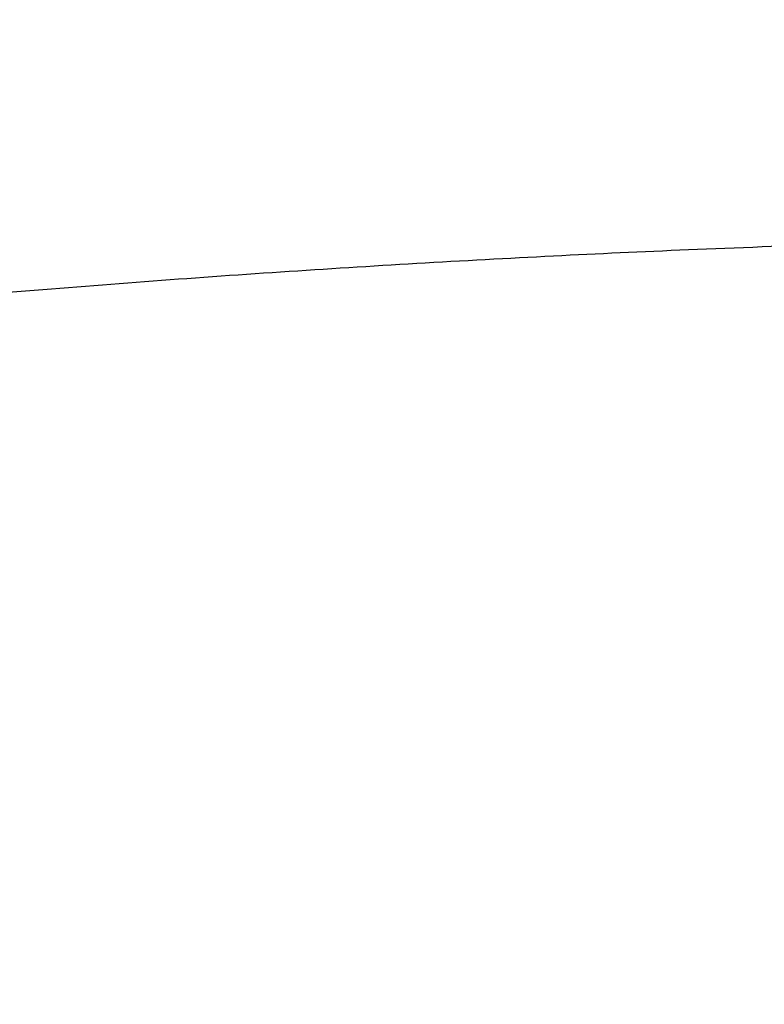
# Model space of a CAD drawing. Header units: millimetres. Extents: x -590 to 610, y -240 to 426.
# Tile 169 of 256: x 536 to 538.12, y -4.28 to -1.47. Entities that reach past the tile are written whole.
import ezdxf

# ---------------------------------------------------------------- set-up
doc = ezdxf.new("R2010")
doc.units = ezdxf.units.MM
doc.layers.add('mousse 2', color=7, linetype='Continuous', true_color=0x616161)

msp = doc.modelspace()

# ---------------------------------------------------------------- linework, layer by layer
at = {"layer": 'mousse 2'}
for points, degree in [([(604.6861, -3.6263, 306.4362), (601.152, 26.9923, 270.2981), (572.2676, 55.2688, 243.6552), (530.2584, 43.4586, 239.8419)], 3), ([(603.1282, -40.0993, 256.0021), (601.3925, -0.5359, 240.0805), (574.9505, 32.5734, 229.9095), (536.0838, 26.2824, 224.5883)], 3), ([(602.6156, -43.9134, 245.227), (601.1802, -4.5866, 233.2871), (575.1212, 27.6442, 224.8111), (537.2163, 22.9412, 219.7736)], 3), ([(512.6373, -6.5188, 393.7759), (572.2558, -3.5412, 393.5677), (597.3789, -1.6158, 374.1537)], 2)]:
    msp.add_open_spline(points, degree=degree, dxfattribs=at)
msp.add_rational_spline([(539.8966, -2.0869, 2.6865), (538.3397, -2.0869, 2.6865), (535.2319, -2.2413, 2.6865), (530.6174, -2.9246, 2.6866), (526.0836, -4.0604, 2.6868), (521.6915, -5.6331, 2.6871), (517.4682, -7.6315, 2.6874), (513.4691, -10.0304, 2.6877), (509.718, -12.8109, 2.6879), (506.2606, -15.9461, 2.6879), (503.1264, -19.4023, 2.6877), (500.3438, -23.1548, 2.6875), (498.3459, -26.4872, 2.6872), (496.9456, -29.2662, 2.687), (495.6855, -32.1091, 2.6868), (494.3747, -35.7693, 2.6866), (493.2391, -40.303, 2.6864), (492.5561, -44.918, 2.6865), (492.4018, -48.0249, 2.6865), (492.4018, -49.5817, 2.6865)], [0.865676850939, 0.865676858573, 0.865675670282, 0.865670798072, 0.865659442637, 0.865643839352, 0.865628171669, 0.865614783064, 0.865607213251, 0.865607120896, 0.865614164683, 0.865627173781, 0.86564070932, 0.86565141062, 0.865661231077, 0.865671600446, 0.865677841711, 0.865677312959, 0.865676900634, 0.865676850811], degree=3, knots=[0, 0, 0, 0, 3.993787, 7.987573, 11.980371, 15.973169, 19.966435, 23.9597, 27.952128, 31.944555, 35.9369, 39.929245, 43.92438, 45.920023, 47.915666, 51.908741, 55.901815, 59.895405, 63.888995, 63.888995, 63.888995, 63.888995], dxfattribs=at)

doc.saveas('drawing.dxf')
